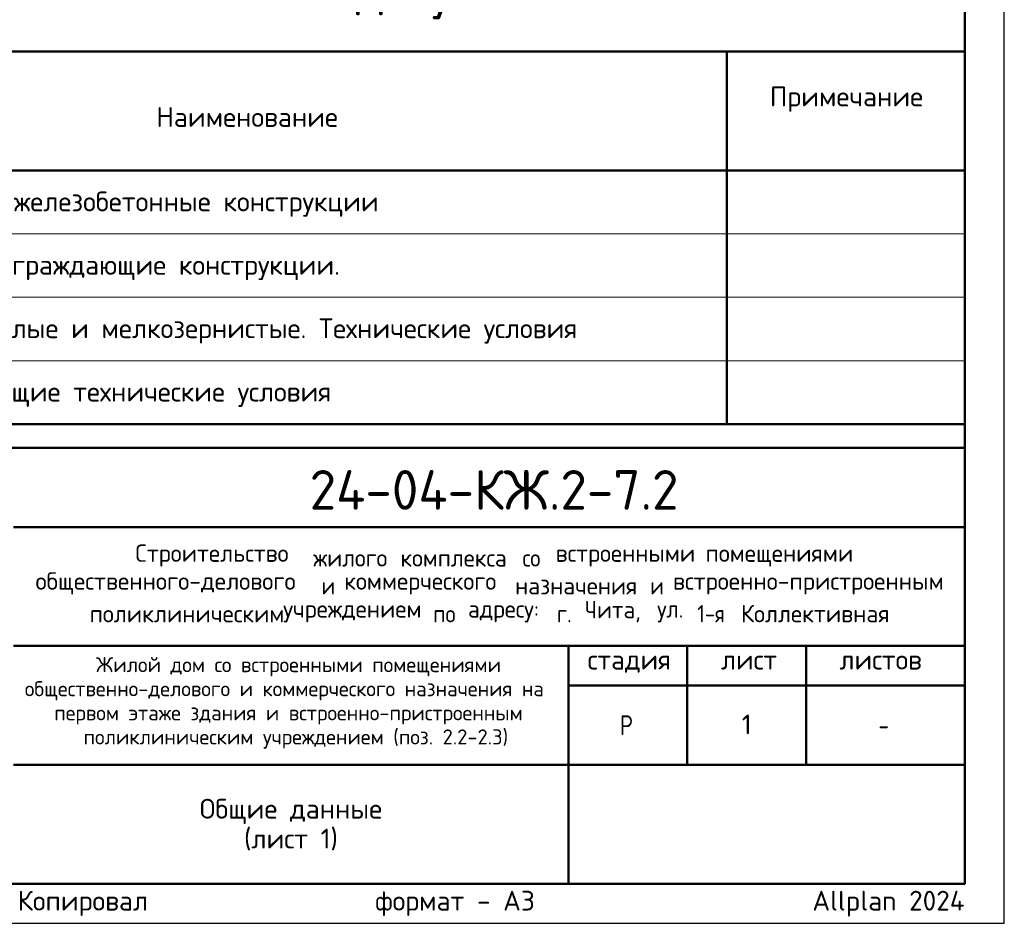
# Model space of a CAD drawing. Header units: millimetres. Extents: x 0 to 21000, y 0 to 14850.
# Tile 6 of 7: x 14789 to 21000, y 0 to 5702. Entities that reach past the tile are written whole.
import ezdxf

# ---------------------------------------------------------------- set-up
doc = ezdxf.new("R2010")
doc.units = ezdxf.units.MM
for name, color, linetype, lineweight in [('Standard', 7, 'Continuous', 25), ('Надписи', 7, 'Continuous', 25), ('Общий01', 7, 'Continuous', 13)]:
    doc.layers.add(name, color=color, linetype=linetype, lineweight=lineweight)
doc.styles.add('ISOCPEUR', font='txt')

msp = doc.modelspace()

# ---------------------------------------------------------------- linework, layer by layer
at = {"layer": 'Standard', "color": 7, "linetype": 'Continuous', "lineweight": 13, "transparency": 33554687}
for p, q in [((11500, 5500), (20750, 5500)), ((11500, 4350), (20750, 4350)), ((11500, 3950), (20750, 3950)), ((11500, 3950), (20750, 3950)), ((11500, 3550), (20750, 3550)), ((11500, 3150), (20750, 3150))]:
    msp.add_line(p, q, dxfattribs=at)
at = {"layer": 'Standard', "color": 7, "linetype": 'Continuous', "lineweight": 50, "transparency": 33554687}
for p, q in [((19250, 5500), (19250, 3150)), ((11500, 4750), (20750, 4750)), ((11500, 3000), (20750, 3000)), ((14750, 2500), (20750, 2500)), ((14750, 1750), (20750, 1750)), ((18250, 1000), (18250, 1750)), ((19000, 1000), (19000, 1750)), ((19750, 1000), (19750, 1750)), ((18250, 1500), (20750, 1500)), ((14750, 1000), (20750, 1000)), ((18250, 250), (18250, 1000)), ((18250, 250), (18250, 1000))]:
    msp.add_line(p, q, dxfattribs=at)
at = {"layer": 'Standard', "color": 7, "linetype": 'Continuous', "lineweight": 25, "transparency": 33554687}
for p, q in [((20750, 250), (20750, 3000)), ((11500, 250), (20750, 250)), ((11500, 250), (20750, 250)), ((11500, 250), (20750, 250))]:
    msp.add_line(p, q, dxfattribs=at)
msp.add_lwpolyline([(0, 0), (21000, 0), (21000, 14850), (0, 14850), (0, 0)], close=True, dxfattribs=at)
msp.add_lwpolyline([(0, 0), (21000, 0), (21000, 14850), (0, 14850), (0, 0)], close=True, dxfattribs=at)
at = {"layer": 'Standard', "color": 7, "linetype": 'Continuous', "lineweight": 50, "transparency": 33554687}
for points in [[(1000, 14600), (20750, 14600), (20750, 250), (1000, 250), (1000, 14600)], [(11500, 3150), (11500, 5500), (20750, 5500), (20750, 3150), (11500, 3150)]]:
    msp.add_lwpolyline(points, close=True, dxfattribs=at)
at = {"layer": 'Standard', "color": 7, "linetype": 'Continuous', "lineweight": 25, "transparency": 33554687}
msp.add_lwpolyline([(20750, 3000), (11500, 3000), (11500, 250), (20750, 250), (20750, 3000)], dxfattribs=at)

# ---------------------------------------------------------------- texts
at = {"layer": 'Standard', "color": 7, "linetype": 'Continuous', "lineweight": -3, "transparency": 33554687, "char_height": 125, "style": 'ISOCPEUR'}
for s, insert, width, attachment_point in [('\\A1;{\\fISOCPEUR|i0|b0;\\H125.000000;\\W1.000000;\\C7;Примечание}\\P', (20004.1, 5200), 973.333, 5), ('\\A1;{\\fISOCPEUR|i0|b0;\\H125.000000;\\W1.000000;\\C7;Наименование}\\P', (16223.6, 5087.5), 1161.111, 5), ('\\A1;{\\fISOCPEUR|i0|b0;\\H125.000000;\\W1.000000;\\C7;Бетонные и железобетонные конструкции}\\P', (13735.1, 4537.5), 3393.284, 4), ('\\A1;{\\fISOCPEUR|i0|b0;\\H125.000000;\\W1.000000;\\C7;Несущие и ограждающие конструкции.}\\P', (13753.8, 4137.5), 3118.243, 4), ('\\A1;{\\fISOCPEUR|i0|b0;\\H125.000000;\\W1.000000;\\C7;Бетоны тяжелые и мелкозернистые. Технические условия}\\P', (13735.1, 3737.5), 4630.91, 4), ('\\A1;{\\fISOCPEUR|i0|b0;\\H125.000000;\\W1.000000;\\C7;Опалубка. Общие технические условия}\\P', (13735.1, 3337.5), 3124.494, 4)]:
    msp.add_mtext(s, dxfattribs=dict(at, insert=insert, width=width, attachment_point=attachment_point))
at = {"layer": 'Standard', "color": 7, "linetype": 'Continuous', "lineweight": 50, "transparency": 33554687, "insert": (16617.6, 2609.1), "char_height": 250, "width": 2520.794, "attachment_point": 7, "style": 'ISOCPEUR'}
msp.add_mtext('\\W0.98;24-04-КЖ.2-7.2', dxfattribs=at)
at = {"layer": 'Standard', "color": 7, "linetype": 'Continuous', "lineweight": 25, "transparency": 33554687, "attachment_point": 7, "style": 'ISOCPEUR'}
for s, insert, char_height, width in [('\\W0.98;Строительство ', (15518.6, 2250.8), 110, 1175.348), ('\\W0.96;жилого ', (16640.6, 2250.8), 110, 602.55), ('\\W0.97;комплекса ', (17190.6, 2250.8), 110, 823.039), ('\\W0.90;со ', (17960.6, 2250.8), 110, 258.739), ('\\W0.98;встроенными ', (18169.6, 2250.8), 110, 999.233), ('\\W0.98;помещениями', (19115.6, 2250.8), 110, 955.088), ('\\W0.99;общественного-делового ', (14888.9, 2074.8), 110, 1857.162), ('\\W0.87;и ', (16692.9, 2074.8), 110, 190.617), ('\\W0.98;коммерческого ', (16835.9, 2074.8), 110, 1131.214), ('\\W0.97;назначения ', (17913.9, 2074.8), 110, 905.516), ('\\W0.87;и ', (18766.4, 2074.8), 110, 190.609), ('\\W0.99;встроенно-пристроенным', (18909.4, 2074.8), 110, 1791.218), ('\\W0.95;Чита, ', (18353.9, 1898.8), 110, 508.778), ('\\W0.86;1-я ', (19063.4, 1898.8), 110, 322.299), ('\\W0.98;Коллективная', (19338.4, 1898.8), 110, 1021.088), ('\\W0.98;поликлиническим ', (15229.9, 1898.8), 110, 1274.191), ('\\W0.98;учреждением ', (16450.9, 1898.8), 110, 999.123), ('\\W0.91;по ', (17396.9, 1898.8), 110, 269.87), ('\\W0.96;адресу: ', (17616.9, 1898.8), 110, 613.612), ('\\W0.89;г. ', (18177.9, 1898.8), 110, 224.789), ('\\W0.92;ул. ', (18810.4, 1898.8), 110, 303.428), ('\\W0.99;стадия    лист     листов', (18371.3, 1581.1), 125, 2186.296), ('\\W0.80;Р', (18575, 1187.5), 125, 149.931), ('\\W0.78;-', (20206.2, 1187.5), 125, 135.997)]:
    msp.add_mtext(s, dxfattribs=dict(at, insert=insert, char_height=char_height, width=width))
at = {"layer": 'Standard', "color": 7, "linetype": 'Continuous', "lineweight": 18, "transparency": 33554687, "char_height": 95, "attachment_point": 7, "style": 'ISOCPEUR'}
for s, insert, width in [('\\W0.99;Жилой дом со встроенными помещениями', (15269.8, 1558.7), 2506.356), ('\\W0.99;общественно-делового и коммерческого назначения на', (14820.9, 1406.7), 3403.402), ('\\W0.99;первом этаже здания и встроенно-пристроенным', (15006.1, 1254.7), 3033.239), ('\\W0.99;поликлиническим учреждением (поз. 2.2-2.3)', (15191.4, 1102.7), 2662.626)]:
    msp.add_mtext(s, dxfattribs=dict(at, insert=insert, width=width))
at = {"layer": 'Standard', "color": 7, "linetype": 'Continuous', "lineweight": 25, "transparency": 33554687, "insert": (16500, 785.4), "char_height": 125, "width": 1158.438, "attachment_point": 2, "line_spacing_factor": 0.903614}
msp.add_mtext('\\A1;{\\fISOCPEUR|i0|b0;\\H125.000000;\\W1.000000;\\C7;Общие данные}\\P{\\fISOCPEUR|i0|b0;\\H125.000000;\\W1.000000;\\C7;(лист 1)}\\P', dxfattribs=at)
at = {"layer": 'Standard', "color": 8, "linetype": 'Continuous', "lineweight": 13, "transparency": 33554687, "insert": (20750, 123.9), "char_height": 125, "width": 5874.732, "attachment_point": 6, "style": 'ISOCPEUR'}
msp.add_mtext('\\A1;{\\fISOCPEUR|i0|b0;\\H125.000000;\\W1.000000;\\C8;Копировал                  формат - А3                      Allplan 2024}\\P', dxfattribs=at)
at = {"layer": 'Надписи', "color": 7, "linetype": 'Continuous', "lineweight": 13, "transparency": 33554687, "insert": (19375, 1255), "char_height": 125, "width": 97.222, "attachment_point": 5, "style": 'ISOCPEUR'}
msp.add_mtext('\\A1;{\\fISOCPEUR|i0|b0;\\H125.000000;\\W1.000000;\\C7;1}\\P', dxfattribs=at)
at = {"layer": 'Общий01', "transparency": 33554687, "insert": (16133.3, 5847), "char_height": 225, "width": 4926.458, "attachment_point": 5, "style": 'ISOCPEUR'}
msp.add_mtext('\\A1;{\\fISOCPEUR|i0|b0;\\H225.000000;\\W1.000000;\\C7;Ведомость ссылочных документов}\\P', dxfattribs=at)

doc.saveas('drawing.dxf')
